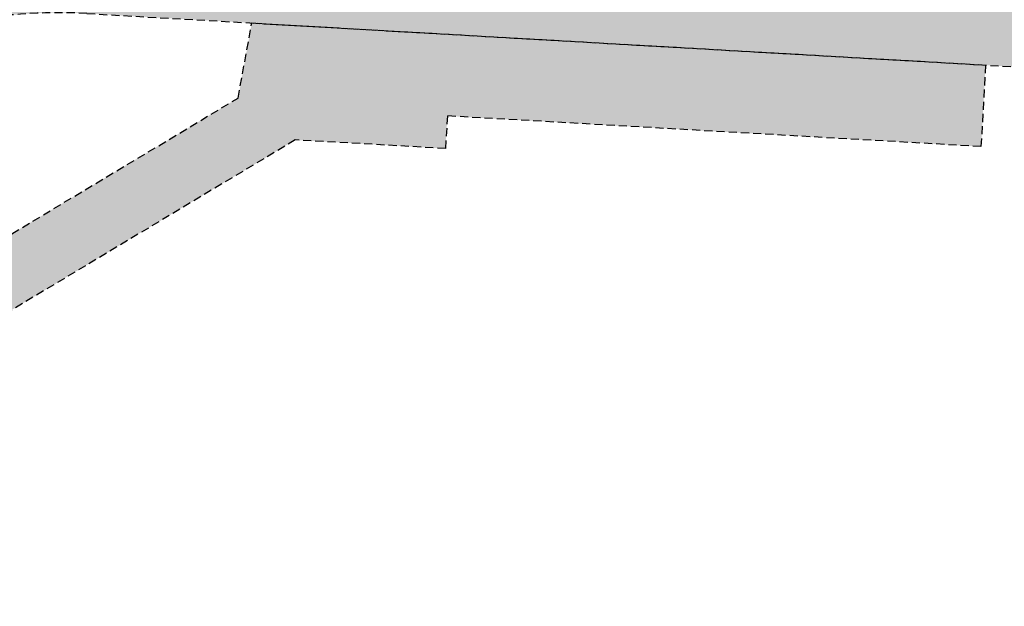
# Model space of a CAD drawing. Header units: metres. Extents: x 101723 to 104407, y 400975 to 405689.
# Tile 29 of 48: x 104282 to 104312, y 402585 to 402603. Entities that reach past the tile are written whole.
import ezdxf

# ---------------------------------------------------------------- set-up
doc = ezdxf.new("R2010")
doc.units = ezdxf.units.M
doc.linetypes.add('HIDDEN', pattern=[0.375, 0.25, -0.125])
doc.layers.add('_hulplijn voor arcering', color=1, linetype='HIDDEN', plot=False)
doc.layers.add('N-WE-VH-GESLOTENVERHARDING_ASFALT-V', color=253, linetype='Continuous', lineweight=18)
doc.layers.add('N-WE-VH-OPENVERHARDING_BETONTEGELS-V', color=7, linetype='Continuous', lineweight=18, true_color=0xc2c2c2)

msp = doc.modelspace()

# ---------------------------------------------------------------- hatches: boundary and pattern name
at = {"layer": 'N-WE-VH-GESLOTENVERHARDING_ASFALT-V'}
h = msp.add_hatch(color=256, dxfattribs=at)
h.dxf.hatch_style = 1
edge = h.paths.add_edge_path()
edge.add_line((104329.8269640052, 402617.808749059), (104330.0320608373, 402617.7911490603))
edge.add_line((104330.0320608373, 402617.7911490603), (104330.074554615, 402618.5129418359))
edge.add_arc((104331.7173632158, 402619.6536345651), 2.000000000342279, 175.7940223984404, 214.7743823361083, ccw=False)
edge.add_line((104329.7227495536, 402619.8003190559), (104330.7886449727, 402634.2943501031))
edge.add_line((104330.7886449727, 402634.2943501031), (104326.7994176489, 402634.5877190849))
edge.add_line((104326.7994176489, 402634.5877190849), (104325.7407312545, 402620.1917162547))
edge.add_arc((104323.7461175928, 402620.3384007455), 1.999999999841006, 310.9832931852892, 355.79402239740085, ccw=False)
edge.add_line((104325.057795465, 402618.8285990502), (104325.0249747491, 402618.221471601))
edge.add_line((104325.0249747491, 402618.221471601), (104329.8269640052, 402617.808749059))
edge = h.paths.add_edge_path()
edge.add_line((104329.8543165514, 402614.772011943), (104329.6032046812, 402614.7660728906))
edge.add_line((104329.6032046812, 402614.7660728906), (104325.0831910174, 402614.6591699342))
edge.add_line((104325.0831910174, 402614.6591699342), (104324.8320791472, 402614.6532308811))
edge.add_line((104324.8320791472, 402614.6532308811), (104324.7236116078, 402613.1782907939))
edge.add_arc((104318.7397706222, 402613.6183442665), 6.000000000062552, 256.7738463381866, 355.7940223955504, ccw=False)
edge.add_arc((104340.246524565, 402705.124954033), 100.0000005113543, 255.98765840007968, 256.77384633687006, ccw=False)
edge.add_line((104316.0334351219, 402608.1005941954), (104287.1775808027, 402615.301769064))
edge.add_arc((104290.2042169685, 402627.4298139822), 12.50000000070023, 232.71407549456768, 255.98765839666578, ccw=False)
edge.add_line((104282.6318049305, 402617.484534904), (104281.8645979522, 402612.3892457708))
edge.add_line((104281.8645979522, 402612.3892457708), (104303.5811583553, 402607.5291638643))
edge.add_arc((104303.3627645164, 402606.5533031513), 1.00000000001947, -97.46726415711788, 77.3852870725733, ccw=False)
edge.add_line((104303.2328048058, 402605.5617838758), (104281.1493345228, 402608.4562928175))
edge.add_line((104281.1493345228, 402608.4562928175), (104280.2339831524, 402602.6102542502))
edge.add_arc((104283.4322017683, 402587.9551733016), 14.99999999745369, 86.72085120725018, 102.31080135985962, ccw=False)
edge.add_line((104284.2902123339, 402602.9306137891), (104328.1032313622, 402600.4203682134))
edge.add_arc((104322.3831613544, 402500.5841054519), 99.9999928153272, 86.43386557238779, 86.72085121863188, ccw=False)
edge.add_line((104328.6032218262, 402600.3904650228), (104325.442, 402600.6410000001))
edge.add_line((104325.442, 402600.6410000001), (104322.338, 402600.8970000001))
edge.add_line((104322.338, 402600.8970000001), (104319.234, 402601.1620000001))
edge.add_line((104319.234, 402601.1620000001), (104316.132, 402601.436))
edge.add_line((104316.132, 402601.436), (104316.181, 402601.7710000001))
edge.add_line((104316.181, 402601.7710000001), (104316.531, 402604.18))
edge.add_line((104316.531, 402604.18), (104316.555, 402604.3400000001))
edge.add_line((104316.555, 402604.3400000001), (104316.963, 402607.1470000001))
edge.add_line((104316.963, 402607.1470000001), (104317.015, 402607.5060000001))
edge.add_line((104317.015, 402607.5060000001), (104319.018, 402607.179))
edge.add_line((104319.018, 402607.179), (104334.1601934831, 402605.3891782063))
edge.add_arc((104335.6086933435, 402611.2117075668), 5.999999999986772, 175.7940223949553, 256.0298331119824, ccw=False)
edge.add_line((104329.6248523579, 402611.6517610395), (104329.8543165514, 402614.772011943))
at = {"layer": 'N-WE-VH-OPENVERHARDING_BETONTEGELS-V'}
h = msp.add_hatch(color=256, dxfattribs=at)
h.dxf.hatch_style = 1
h.paths.add_polyline_path([(104270.1107467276, 402586.7684087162), (104273.481101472, 402587.4017249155), (104273.3038526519, 402590.9766138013), (104288.9256885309, 402600.3417100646), (104289.3445447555, 402602.6410282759), (104293.8774827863, 402602.3813158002), (104311.8480113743, 402601.3517031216), (104311.7050096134, 402598.8557963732), (104295.342840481, 402599.7932588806), (104295.2856397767, 402598.7948961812), (104290.6757820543, 402599.0590157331), (104275.3607871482, 402589.8778668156), (104275.5650414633, 402585.7583105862), (104270.3173432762, 402584.772226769)])

# ---------------------------------------------------------------- linework, layer by layer
at = {"layer": '_hulplijn voor arcering'}
msp.add_lwpolyline([(104316.0334351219, 402608.1005941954), (104287.1775808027, 402615.301769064, -0.101900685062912), (104282.6318049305, 402617.484534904), (104281.8645979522, 402612.3892457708), (104303.5811583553, 402607.5291638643, -0.9560595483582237), (104303.2328048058, 402605.5617838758), (104281.1493345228, 402608.4562928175), (104280.2339831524, 402602.6102542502, -0.06812910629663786), (104284.2902123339, 402602.9306137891), (104328.1032313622, 402600.4203682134, -0.001252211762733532)], format="xyb", dxfattribs=at)
msp.add_lwpolyline([(104270.1107467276, 402586.7684087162), (104273.481101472, 402587.4017249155), (104273.3038526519, 402590.9766138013), (104288.9256885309, 402600.3417100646), (104289.3445447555, 402602.6410282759), (104293.8774827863, 402602.3813158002), (104311.8480113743, 402601.3517031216), (104311.7050096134, 402598.8557963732), (104295.342840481, 402599.7932588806), (104295.2856397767, 402598.7948961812), (104290.6757820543, 402599.0590157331), (104275.3607871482, 402589.8778668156), (104275.5650414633, 402585.7583105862), (104270.3173432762, 402584.772226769)], close=True, dxfattribs=at)

doc.saveas('drawing.dxf')
